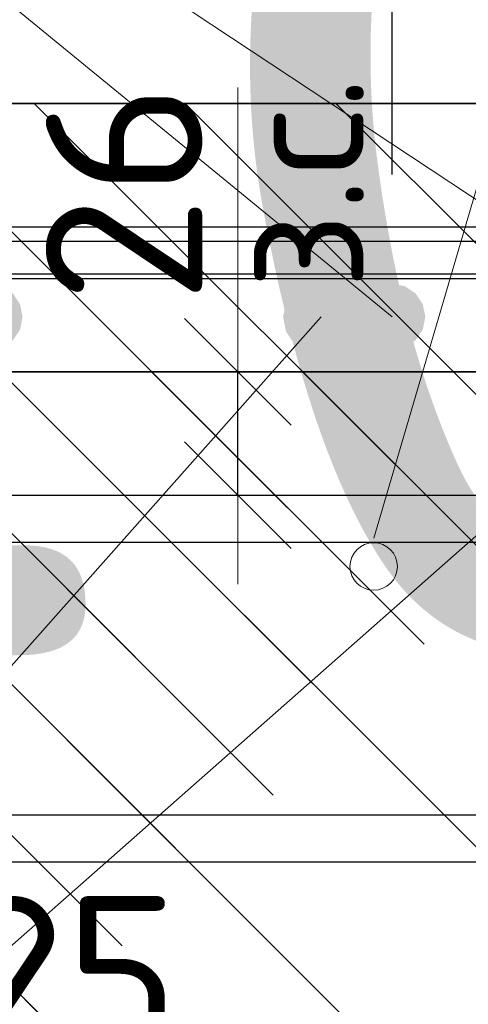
# Model space of a CAD drawing. Header units: metres. Extents: x -38 to 107, y -15 to 21.
# Tile 111 of 167: x 72.3561 to 72.4507, y 5.4731 to 5.6808. Entities that reach past the tile are written whole.
import ezdxf

# ---------------------------------------------------------------- set-up
doc = ezdxf.new("R2010")
doc.units = ezdxf.units.M
doc.header["$PDMODE"] = 65
for name, color, linetype, lineweight in [('XR$3$Арм. стержнями верхней зоны', 180, 'Continuous', 35), ('XR$3$Арм. стержнями нижней зоны', 180, 'Continuous', 35), ('XR$3$Арм.стержн. Арматура края', 96, 'Continuous', 35), ('XR$3$Арм.стержн. Доп. арматура', 180, 'Continuous', 35), ('XR$3$Арм.стержн. Хомут', 240, 'Continuous', 35), ('XR$3$Арм.стержн.горизонт. 1', 180, 'Continuous', 35), ('XR$3$Размерная линия (1)', 7, 'Continuous', 13), ('XR$3$Размерная линия_ общее', 7, 'Continuous', 13), ('XR$4$Текст_ примечание', 7, 'Continuous', 13), ('XR$5$Арм. стержнями верхней зоны', 180, 'Continuous', 35), ('XR$5$Арм.стержн. Арматура края', 96, 'Continuous', 35), ('XR$5$ВК__отв в полу 1-2 эт', 220, 'Continuous', 25), ('XR$5$Размерная линия (1)', 7, 'Continuous', 13), ('XR$5$Размерная линия_ общее', 7, 'Continuous', 13)]:
    doc.layers.add(name, color=color, linetype=linetype, lineweight=lineweight)
doc.styles.add('ISOCPEUR', font='txt')
doc.dimstyles.new('DIMSTYLE_11', dxfattribs={"dimtxt": 0.033, "dimasz": 0.0375, "dimexe": 0, "dimexo": 0, "dimgap": 0.0165, "dimtad": 2, "dimdec": 0, "dimlfac": 1000, "dimrnd": 1, "dimzin": 12, "dimdsep": 46, "dimtxsty": 'ISOCPEUR', "dimblk1": 'ALL_ML_STRICH', "dimblk2": 'ALL_ML_STRICH', "dimsah": 1, "dimcen": 0, "dimclrd": 7, "dimclre": 256, "dimclrt": 7, "dimadec": 0, "dimazin": 0, "dimtfac": 1, "dimtdec": 0, "dimtix": 1, "dimtmove": 2, "dimatfit": 3, "dimfxl": 0, "dimtvp": 1.2, "dimtzin": 0, "dimlwd": 0, "dimlwe": -3, "dimarcsym": 0})
doc.dimstyles.new('DIMSTYLE_21', dxfattribs={"dimtxt": 0.03, "dimasz": 0.03, "dimexe": 0, "dimexo": 0, "dimgap": 0.015, "dimtad": 2, "dimdec": 0, "dimlfac": 1000, "dimrnd": 5, "dimzin": 12, "dimdsep": 46, "dimtxsty": 'ISOCPEUR', "dimblk1": 'ALL_ML_STRICH', "dimblk2": 'ALL_ML_STRICH', "dimsah": 1, "dimcen": 0, "dimclrd": 7, "dimclre": 256, "dimclrt": 7, "dimadec": 0, "dimazin": 0, "dimtfac": 1, "dimtdec": 0, "dimtix": 1, "dimtmove": 2, "dimatfit": 3, "dimfxl": 0, "dimtvp": 1.2, "dimtzin": 0, "dimlwd": 0, "dimlwe": -3, "dimarcsym": 0})
doc.dimstyles.new('DIMSTYLE_22', dxfattribs={"dimtxt": 0.03, "dimasz": 0.03, "dimexe": 0, "dimexo": 0, "dimgap": 0.015, "dimtad": 2, "dimdec": 0, "dimlfac": 1000, "dimrnd": 5, "dimzin": 12, "dimdsep": 46, "dimtxsty": 'ISOCPEUR', "dimblk1": 'ALL_ML_STRICH', "dimblk2": 'ALL_ML_STRICH', "dimsah": 1, "dimcen": 0, "dimclrd": 7, "dimclre": 256, "dimclrt": 7, "dimadec": 0, "dimazin": 0, "dimtfac": 1, "dimtdec": 0, "dimtix": 1, "dimtmove": 2, "dimatfit": 3, "dimfxl": 0, "dimtzin": 0, "dimlwd": 0, "dimlwe": -3, "dimarcsym": 0})
doc.dimstyles.new('DIMSTYLE_23', dxfattribs={"dimtxt": 0.03, "dimasz": 0.03, "dimexe": 0, "dimexo": 0, "dimgap": 0.015, "dimtad": 2, "dimdec": 0, "dimlfac": 1000, "dimrnd": 5, "dimzin": 12, "dimdsep": 46, "dimtxsty": 'ISOCPEUR', "dimblk1": 'ALL_ML_STRICH', "dimblk2": 'ALL_ML_STRICH', "dimsah": 1, "dimcen": 0, "dimclrd": 7, "dimclre": 256, "dimclrt": 7, "dimadec": 0, "dimazin": 0, "dimtfac": 1, "dimtdec": 0, "dimtix": 1, "dimtmove": 2, "dimatfit": 3, "dimfxl": 0, "dimtvp": 1.2, "dimtzin": 0, "dimlwd": 0, "dimlwe": -3, "dimarcsym": 0})
pattern_1 = [(135, (0, 0), (-0.031819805, -0.031819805), [0.4, -0.05, 0, -0.05]), (135, (-0.01591, -0.01591), (-0.031819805, -0.031819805), [0.8, -0.1, 0.1, -0.1])]

# ---------------------------------------------------------------- blocks, each defined once
blk = doc.blocks.new('ALL_ML_STRICH')
at = {"color": 0, "linetype": 'ByBlock', "lineweight": -2}
for p, q in [((0, -0.5), (0, 0.5)), ((-0.3, -0.3), (0.3, 0.3)), ((-1, 0), (0.5, 0))]:
    blk.add_line(p, q, dxfattribs=at)
blk = doc.blocks.new('*D91')
at = {"layer": 'DEFPOINTS', "color": 7, "linetype": 'Continuous', "lineweight": 13, "transparency": 33554687}
for p in [(72.29474, 5.45544), (72.29474, 5.42045), (72.31974, 5.41545)]:
    blk.add_point(p, dxfattribs=at)
at = {"layer": 'XR$3$Размерная линия_ общее', "color": 253, "linetype": 'Continuous', "lineweight": -2, "true_color": 0xa0a0a0, "transparency": 33554687}
for p, q in [((72.29474, 5.44045), (72.29474, 5.45544)), ((72.31974, 5.43545), (72.31974, 5.45544))]:
    blk.add_line(p, q, dxfattribs=at)
at = {"layer": 'XR$3$Размерная линия_ общее', "color": 7, "linetype": 'Continuous', "lineweight": -2, "transparency": 33554687}
blk.add_line((72.29474, 5.45544), (72.31974, 5.45544), dxfattribs=at)
at = {"layer": 'XR$3$Размерная линия_ общее', "color": 7, "linetype": 'Continuous', "lineweight": 13, "transparency": 33554687, "xscale": 0.0375, "yscale": 0.0375, "zscale": 0.0375, "rotation": 180}
blk.add_blockref('ALL_ML_STRICH', (72.29474, 5.45544), dxfattribs=at)
at = {"layer": 'XR$3$Размерная линия_ общее', "color": 7, "linetype": 'Continuous', "lineweight": 13, "transparency": 33554687, "xscale": 0.0375, "yscale": 0.0375, "zscale": 0.0375}
blk.add_blockref('ALL_ML_STRICH', (72.31974, 5.45544), dxfattribs=at)
at = {"layer": 'XR$3$Размерная линия_ общее', "color": 7, "linetype": 'Continuous', "lineweight": 13, "transparency": 33554687, "insert": (72.36647, 5.47944), "char_height": 0.033, "width": 0.066, "attachment_point": 5, "style": 'ISOCPEUR'}
blk.add_mtext('\\A1;{25}', dxfattribs=at)
at = {"layer": 'XR$3$Размерная линия_ общее', "color": 7, "linetype": 'Continuous', "lineweight": 13, "transparency": 33554687, "insert": (72.33952, 5.45523), "char_height": 0.027, "width": 0.00135, "attachment_point": 1, "line_spacing_factor": 0.60241, "style": 'ISOCPEUR'}
blk.add_mtext('з.с.', dxfattribs=at)
blk = doc.blocks.new('*D149')
at = {"layer": 'DEFPOINTS', "color": 7, "linetype": 'Continuous', "lineweight": 13, "transparency": 33554687}
for p in [(72.2947, 5.74681), (72.2947, 5.66307), (72.3497, 5.62807)]:
    blk.add_point(p, dxfattribs=at)
at = {"layer": 'XR$3$Размерная линия (1)', "color": 9, "linetype": 'Continuous', "lineweight": -2, "true_color": 0xc7c7c7, "transparency": 33554687}
for p, q in [((72.2947, 5.68307), (72.2947, 5.74681)), ((72.3497, 5.64807), (72.3497, 5.74681))]:
    blk.add_line(p, q, dxfattribs=at)
at = {"layer": 'XR$3$Размерная линия (1)', "color": 7, "linetype": 'Continuous', "lineweight": -2, "transparency": 33554687}
blk.add_line((72.2947, 5.74681), (72.3497, 5.74681), dxfattribs=at)
at = {"layer": 'XR$3$Размерная линия (1)', "color": 7, "linetype": 'Continuous', "lineweight": 13, "transparency": 33554687, "xscale": 0.03, "yscale": 0.03, "zscale": 0.03, "rotation": 180}
blk.add_blockref('ALL_ML_STRICH', (72.2947, 5.74681), dxfattribs=at)
at = {"layer": 'XR$3$Размерная линия (1)', "color": 7, "linetype": 'Continuous', "lineweight": 13, "transparency": 33554687, "xscale": 0.03, "yscale": 0.03, "zscale": 0.03}
blk.add_blockref('ALL_ML_STRICH', (72.3497, 5.74681), dxfattribs=at)
at = {"layer": 'XR$3$Размерная линия (1)', "color": 7, "linetype": 'Continuous', "lineweight": 13, "transparency": 33554687, "insert": (72.37641, 5.81719), "char_height": 0.03, "width": 0.06, "attachment_point": 5, "style": 'ISOCPEUR'}
blk.add_mtext('\\A1;{55}', dxfattribs=at)
blk = doc.blocks.new('*D150')
at = {"layer": 'DEFPOINTS', "color": 7, "linetype": 'Continuous', "lineweight": 13, "transparency": 33554687}
for p in [(72.3497, 5.74681), (72.3497, 5.62807), (72.43463, 5.62807)]:
    blk.add_point(p, dxfattribs=at)
at = {"layer": 'XR$3$Размерная линия (1)', "color": 9, "linetype": 'Continuous', "lineweight": -2, "true_color": 0xc7c7c7, "transparency": 33554687}
for p, q in [((72.3497, 5.64807), (72.3497, 5.74681)), ((72.43463, 5.64807), (72.43463, 5.74681))]:
    blk.add_line(p, q, dxfattribs=at)
at = {"layer": 'XR$3$Размерная линия (1)', "color": 7, "linetype": 'Continuous', "lineweight": -2, "transparency": 33554687}
blk.add_line((72.3497, 5.74681), (72.43463, 5.74681), dxfattribs=at)
at = {"layer": 'XR$3$Размерная линия (1)', "color": 7, "linetype": 'Continuous', "lineweight": 13, "transparency": 33554687, "xscale": 0.03, "yscale": 0.03, "zscale": 0.03, "rotation": 180}
blk.add_blockref('ALL_ML_STRICH', (72.3497, 5.74681), dxfattribs=at)
at = {"layer": 'XR$3$Размерная линия (1)', "color": 7, "linetype": 'Continuous', "lineweight": 13, "transparency": 33554687, "xscale": 0.03, "yscale": 0.03, "zscale": 0.03}
blk.add_blockref('ALL_ML_STRICH', (72.43463, 5.74681), dxfattribs=at)
at = {"layer": 'XR$3$Размерная линия (1)', "color": 7, "linetype": 'Continuous', "lineweight": 13, "transparency": 33554687, "insert": (72.39366, 5.76931), "char_height": 0.03, "width": 0.06, "attachment_point": 5, "style": 'ISOCPEUR'}
blk.add_mtext('\\A1;{85}', dxfattribs=at)
blk = doc.blocks.new('*D151')
at = {"layer": 'DEFPOINTS', "color": 7, "linetype": 'Continuous', "lineweight": 13, "transparency": 33554687}
for p in [(72.43463, 5.74681), (72.43463, 5.62807), (72.4897, 5.62807)]:
    blk.add_point(p, dxfattribs=at)
at = {"layer": 'XR$3$Размерная линия (1)', "color": 9, "linetype": 'Continuous', "lineweight": -2, "true_color": 0xc7c7c7, "transparency": 33554687}
for p, q in [((72.43463, 5.64807), (72.43463, 5.74681)), ((72.4897, 5.64807), (72.4897, 5.74681))]:
    blk.add_line(p, q, dxfattribs=at)
at = {"layer": 'XR$3$Размерная линия (1)', "color": 7, "linetype": 'Continuous', "lineweight": -2, "transparency": 33554687}
blk.add_line((72.43463, 5.74681), (72.4897, 5.74681), dxfattribs=at)
at = {"layer": 'XR$3$Размерная линия (1)', "color": 7, "linetype": 'Continuous', "lineweight": 13, "transparency": 33554687, "xscale": 0.03, "yscale": 0.03, "zscale": 0.03, "rotation": 180}
blk.add_blockref('ALL_ML_STRICH', (72.43463, 5.74681), dxfattribs=at)
at = {"layer": 'XR$3$Размерная линия (1)', "color": 7, "linetype": 'Continuous', "lineweight": 13, "transparency": 33554687, "xscale": 0.03, "yscale": 0.03, "zscale": 0.03}
blk.add_blockref('ALL_ML_STRICH', (72.4897, 5.74681), dxfattribs=at)
at = {"layer": 'XR$3$Размерная линия (1)', "color": 7, "linetype": 'Continuous', "lineweight": 13, "transparency": 33554687, "insert": (72.53632, 5.76949), "char_height": 0.03, "width": 0.06, "attachment_point": 5, "style": 'ISOCPEUR'}
blk.add_mtext('\\A1;{55}', dxfattribs=at)
blk = doc.blocks.new('*D826')
at = {"layer": 'DEFPOINTS', "color": 7, "linetype": 'Continuous', "lineweight": 13, "transparency": 33554687}
for p in [(72.27066, 5.69355), (72.27066, 5.57148), (72.32574, 5.57148)]:
    blk.add_point(p, dxfattribs=at)
at = {"layer": 'XR$5$Размерная линия (1)', "color": 9, "linetype": 'Continuous', "lineweight": -2, "true_color": 0xc7c7c7, "transparency": 33554687}
for p, q in [((72.27066, 5.59148), (72.27066, 5.69355)), ((72.32574, 5.59148), (72.32574, 5.69355))]:
    blk.add_line(p, q, dxfattribs=at)
at = {"layer": 'XR$5$Размерная линия (1)', "color": 7, "linetype": 'Continuous', "lineweight": -2, "transparency": 33554687}
blk.add_line((72.27066, 5.69355), (72.32574, 5.69355), dxfattribs=at)
at = {"layer": 'XR$5$Размерная линия (1)', "color": 7, "linetype": 'Continuous', "lineweight": 13, "transparency": 33554687, "xscale": 0.03, "yscale": 0.03, "zscale": 0.03, "rotation": 180}
blk.add_blockref('ALL_ML_STRICH', (72.27066, 5.69355), dxfattribs=at)
at = {"layer": 'XR$5$Размерная линия (1)', "color": 7, "linetype": 'Continuous', "lineweight": 13, "transparency": 33554687, "xscale": 0.03, "yscale": 0.03, "zscale": 0.03}
blk.add_blockref('ALL_ML_STRICH', (72.32574, 5.69355), dxfattribs=at)
at = {"layer": 'XR$5$Размерная линия (1)', "color": 7, "linetype": 'Continuous', "lineweight": 13, "transparency": 33554687, "insert": (72.36426, 5.71675), "char_height": 0.03, "width": 0.06, "attachment_point": 5, "style": 'ISOCPEUR'}
blk.add_mtext('\\A1;{55}', dxfattribs=at)
blk = doc.blocks.new('*D966')
at = {"layer": 'DEFPOINTS', "color": 7, "linetype": 'Continuous', "lineweight": 13, "transparency": 33554687}
for p in [(72.36212, 5.60648), (72.36212, 5.58048), (72.40211, 5.58048)]:
    blk.add_point(p, dxfattribs=at)
at = {"layer": 'XR$5$Размерная линия_ общее', "color": 253, "linetype": 'Continuous', "lineweight": -2, "true_color": 0xa0a0a0, "transparency": 33554687}
for p, q in [((72.38212, 5.60648), (72.40211, 5.60648)), ((72.38212, 5.58048), (72.40211, 5.58048))]:
    blk.add_line(p, q, dxfattribs=at)
at = {"layer": 'XR$5$Размерная линия_ общее', "color": 7, "linetype": 'Continuous', "lineweight": -2, "transparency": 33554687}
blk.add_line((72.40211, 5.58048), (72.40211, 5.60648), dxfattribs=at)
at = {"layer": 'XR$5$Размерная линия_ общее', "color": 7, "linetype": 'Continuous', "lineweight": 13, "transparency": 33554687, "xscale": 0.0375, "yscale": 0.0375, "zscale": 0.0375}
for p, rotation in [((72.40211, 5.60648), 90), ((72.40211, 5.58048), 270)]:
    blk.add_blockref('ALL_ML_STRICH', p, dxfattribs=dict(at, rotation=rotation))
at = {"layer": 'XR$5$Размерная линия_ общее', "color": 7, "linetype": 'Continuous', "lineweight": 13, "transparency": 33554687, "insert": (72.40164, 5.62384), "char_height": 0.027, "width": 0.00135, "attachment_point": 1, "rotation": 90, "line_spacing_factor": 0.60241, "style": 'ISOCPEUR'}
blk.add_mtext('з.с.', dxfattribs=at)
at = {"layer": 'XR$5$Размерная линия_ общее', "color": 7, "linetype": 'Continuous', "lineweight": 13, "transparency": 33554687, "insert": (72.37811, 5.64421), "char_height": 0.033, "width": 0.066, "attachment_point": 5, "rotation": 90, "style": 'ISOCPEUR'}
blk.add_mtext('\\A1;{26}', dxfattribs=at)

msp = doc.modelspace()

# ---------------------------------------------------------------- hatches: boundary and pattern name
at = {"linetype": 'Continuous', "lineweight": 25, "transparency": 33554687}
h = msp.add_hatch(dxfattribs=at)
h.set_pattern_fill('__________540', scale=0.015, style=0, pattern_type=2)
h.set_pattern_definition(pattern_1)
h.paths.add_polyline_path([(72.5447, 5.66307), (72.2947, 5.66307), (72.2947, 5.36307), (72.5447, 5.36307)], flags=0)
h = msp.add_hatch(dxfattribs=at)
h.set_pattern_fill('__________540', scale=0.015, style=0, pattern_type=2)
h.set_pattern_definition(pattern_1)
h.paths.add_polyline_path([(72.38074, 5.60648), (72.13074, 5.60648), (72.13074, 5.30648), (72.38074, 5.30648)], flags=0)
at = {"linetype": 'Continuous', "lineweight": 13, "transparency": 33554687}
h = msp.add_hatch(dxfattribs=at)
h.set_pattern_fill('__________540', scale=0.015, style=0, pattern_type=2)
h.set_pattern_definition(pattern_1)
h.paths.add_polyline_path([(72.38074, 5.60648), (72.38074, 5.40648), (72.56291, 5.40648), (72.56291, 5.60648)], flags=0)
at = {"layer": 'XR$3$Арм.стержн. Доп. арматура', "linetype": 'Continuous', "lineweight": 50, "transparency": 33554687}
for points in [[(72.3567, 5.61807), (72.35617, 5.62075), (72.35465, 5.62302), (72.35238, 5.62453), (72.3497, 5.62507), (72.34702, 5.62453), (72.34475, 5.62302), (72.34324, 5.62075), (72.3427, 5.61807), (72.34324, 5.61539), (72.34475, 5.61312), (72.34702, 5.6116), (72.3497, 5.61107), (72.35238, 5.6116), (72.35465, 5.61312), (72.35617, 5.61539)], [(72.44163, 5.61807), (72.44109, 5.62075), (72.43958, 5.62302), (72.43731, 5.62453), (72.43463, 5.62507), (72.43195, 5.62453), (72.42968, 5.62302), (72.42816, 5.62075), (72.42763, 5.61807), (72.42816, 5.61539), (72.42968, 5.61312), (72.43195, 5.6116), (72.43463, 5.61107), (72.43731, 5.6116), (72.43958, 5.61312), (72.44109, 5.61539)]]:
    msp.add_hatch(color=7, dxfattribs=at).paths.add_polyline_path(points)
at = {"layer": 'XR$3$Арм.стержн.горизонт. 1', "linetype": 'Continuous', "lineweight": 50, "transparency": 33554687}
msp.add_hatch(color=7, dxfattribs=at).paths.add_polyline_path([(72.42763, 5.61807), (72.42702, 5.62113), (72.42528, 5.62372), (72.42269, 5.62546), (72.41963, 5.62607), (72.41657, 5.62546), (72.41397, 5.62372), (72.41224, 5.62113), (72.41163, 5.61807), (72.41224, 5.61501), (72.41397, 5.61241), (72.41657, 5.61068), (72.41963, 5.61007), (72.42269, 5.61068), (72.42528, 5.61241), (72.42702, 5.61501)])

# ---------------------------------------------------------------- linework, layer by layer
at = {"color": 7, "linetype": 'Continuous', "lineweight": 13, "transparency": 33554687}
msp.add_line((72.40211, 5.60648), (72.40211, 5.66648), dxfattribs=at)
at = {"color": 7, "linetype": 'Continuous', "lineweight": 35, "transparency": 33554687}
for p, q in [((72.5447, 5.66307), (72.2947, 5.66307)), ((72.38074, 5.60648), (72.13074, 5.60648)), ((72.56291, 5.60648), (72.38074, 5.60648))]:
    msp.add_line(p, q, dxfattribs=at)
at = {"color": 7, "linetype": 'Continuous', "lineweight": 13, "transparency": 33554687}
msp.add_circle((72.43074, 5.56543), 0.005, dxfattribs=at)
at = {"layer": 'XR$3$Арм. стержнями верхней зоны', "color": 4, "linetype": 'Continuous', "lineweight": 25, "transparency": 33554687}
msp.add_lwpolyline([(72.3197, 5.63707), (72.69355, 5.63707), (72.69355, 5.62707), (72.3197, 5.62707), (72.3197, 5.63707)], dxfattribs=at)
at = {"layer": 'XR$3$Арм. стержнями нижней зоны', "color": 4, "linetype": 'Continuous', "lineweight": 25, "transparency": 33554687}
msp.add_lwpolyline([(72.3197, 5.51307), (72.69355, 5.51307), (72.69355, 5.50307), (72.3197, 5.50307), (72.3197, 5.51307)], dxfattribs=at)
at = {"layer": 'XR$3$Арм.стержн. Арматура края', "color": 4, "linetype": 'Continuous', "lineweight": 25, "transparency": 33554687}
for points in [[(72.69355, 5.50307), (72.35299, 5.50307), (72.34689, 5.50392), (72.34054, 5.50601), (72.3347, 5.50928), (72.32988, 5.5133), (72.32586, 5.51812), (72.32259, 5.52396), (72.32049, 5.53031), (72.31965, 5.53641), (72.31965, 5.60372), (72.32049, 5.60982), (72.32259, 5.61617), (72.32586, 5.62202), (72.32988, 5.62683), (72.3347, 5.63085), (72.34054, 5.63412), (72.34689, 5.63622), (72.35299, 5.63707), (72.69355, 5.63707)], [(72.69355, 5.62707), (72.35368, 5.62707), (72.34916, 5.62644), (72.34459, 5.62493), (72.34039, 5.62258), (72.33698, 5.61973), (72.33413, 5.61632), (72.33178, 5.61213), (72.33027, 5.60755), (72.32965, 5.60303), (72.32965, 5.53711), (72.33027, 5.53259), (72.33178, 5.52801), (72.33413, 5.52381), (72.33698, 5.5204), (72.34039, 5.51755), (72.34459, 5.5152), (72.34916, 5.5137), (72.35368, 5.51307), (72.69355, 5.51307)]]:
    msp.add_lwpolyline(points, dxfattribs=at)
at = {"layer": 'XR$3$Арм.стержн. Доп. арматура', "color": 7, "linetype": 'Continuous', "lineweight": 13, "transparency": 33554687}
for q in [(72.4897, 5.61807), (72.43463, 5.61807)]:
    msp.add_line((72.20264, 5.80808), q, dxfattribs=at)
at = {"layer": 'XR$3$Арм.стержн. Хомут', "color": 40, "linetype": 'Continuous', "lineweight": 25, "transparency": 33554687}
for points in [[(72.31966, 5.41474), (72.31966, 5.60739), (72.32034, 5.61227), (72.32202, 5.61735), (72.32464, 5.62203), (72.32785, 5.62588), (72.3317, 5.62909), (72.33638, 5.63171), (72.34146, 5.63339), (72.34634, 5.63407), (72.49303, 5.63407), (72.49791, 5.63339), (72.50299, 5.63171), (72.50766, 5.62909), (72.51151, 5.62588), (72.51473, 5.62203), (72.51735, 5.61735), (72.51902, 5.61227), (72.5197, 5.60739), (72.5197, 5.41474)], [(72.31966, 5.41474), (72.31966, 5.60739), (72.32034, 5.61227), (72.32202, 5.61735), (72.32464, 5.62203), (72.32785, 5.62588), (72.3317, 5.62909), (72.33638, 5.63171), (72.34146, 5.63339), (72.34634, 5.63407), (72.49303, 5.63407), (72.49791, 5.63339), (72.50299, 5.63171), (72.50766, 5.62909), (72.51151, 5.62588), (72.51473, 5.62203), (72.51735, 5.61735), (72.51902, 5.61227), (72.5197, 5.60739), (72.5197, 5.41474)], [(72.31966, 5.41474), (72.31966, 5.60739), (72.32034, 5.61227), (72.32202, 5.61735), (72.32464, 5.62203), (72.32785, 5.62588), (72.3317, 5.62909), (72.33638, 5.63171), (72.34146, 5.63339), (72.34634, 5.63407), (72.49303, 5.63407), (72.49791, 5.63339), (72.50299, 5.63171), (72.50766, 5.62909), (72.51151, 5.62588), (72.51473, 5.62203), (72.51735, 5.61735), (72.51902, 5.61227), (72.5197, 5.60739), (72.5197, 5.41474)], [(72.5117, 5.4153), (72.5117, 5.60684), (72.5112, 5.61045), (72.50999, 5.61411), (72.50811, 5.61747), (72.50583, 5.6202), (72.5031, 5.62248), (72.49975, 5.62436), (72.49609, 5.62556), (72.49247, 5.62607), (72.3469, 5.62607), (72.34328, 5.62556), (72.33962, 5.62436), (72.33626, 5.62248), (72.33353, 5.6202), (72.33125, 5.61747), (72.32937, 5.61411), (72.32817, 5.61045), (72.32766, 5.60684), (72.32766, 5.4153)], [(72.5117, 5.4153), (72.5117, 5.60684), (72.5112, 5.61045), (72.50999, 5.61411), (72.50811, 5.61747), (72.50583, 5.6202), (72.5031, 5.62248), (72.49975, 5.62436), (72.49609, 5.62556), (72.49247, 5.62607), (72.3469, 5.62607), (72.34328, 5.62556), (72.33962, 5.62436), (72.33626, 5.62248), (72.33353, 5.6202), (72.33125, 5.61747), (72.32937, 5.61411), (72.32817, 5.61045), (72.32766, 5.60684), (72.32766, 5.4153)], [(72.5117, 5.4153), (72.5117, 5.60684), (72.5112, 5.61045), (72.50999, 5.61411), (72.50811, 5.61747), (72.50583, 5.6202), (72.5031, 5.62248), (72.49975, 5.62436), (72.49609, 5.62556), (72.49247, 5.62607), (72.3469, 5.62607), (72.34328, 5.62556), (72.33962, 5.62436), (72.33626, 5.62248), (72.33353, 5.6202), (72.33125, 5.61747), (72.32937, 5.61411), (72.32817, 5.61045), (72.32766, 5.60684), (72.32766, 5.4153)]]:
    msp.add_lwpolyline(points, dxfattribs=at)
at = {"layer": 'XR$3$Арм.стержн.горизонт. 1', "color": 7, "linetype": 'Continuous', "lineweight": 13, "transparency": 33554687}
for q in [(72.41963, 5.61807), (72.5047, 5.61807)]:
    msp.add_line((72.11391, 5.27357), q, dxfattribs=at)
at = {"layer": 'XR$5$Арм. стержнями верхней зоны', "color": 4, "linetype": 'Continuous', "lineweight": 25, "transparency": 33554687}
msp.add_lwpolyline([(72.15574, 5.58048), (72.56791, 5.58048), (72.56791, 5.57048), (72.15574, 5.57048), (72.15574, 5.58048)], dxfattribs=at)
at = {"layer": 'XR$5$Арм.стержн. Арматура края', "color": 4, "linetype": 'Continuous', "lineweight": 25, "transparency": 33554687}
msp.add_lwpolyline([(72.1843, 5.58048), (72.56791, 5.58048), (72.56791, 5.57048), (72.185, 5.57048)], dxfattribs=at)
at = {"layer": 'XR$5$ВК__отв в полу 1-2 эт', "color": 7, "linetype": 'Continuous', "lineweight": 13, "transparency": 33554687}
msp.add_line((72.43074, 5.57143), (72.49122, 5.77742), dxfattribs=at)

# ---------------------------------------------------------------- texts
at = {"layer": 'XR$4$Текст_ примечание', "color": 7, "linetype": 'Continuous', "lineweight": 35, "transparency": 33554687, "insert": (70.35063, 5.54671), "char_height": 0.25, "width": 2.7437149, "attachment_point": 7, "style": 'ISOCPEUR'}
msp.add_mtext('\\W0.96;ГОСТ 34028-2016', dxfattribs=at)

# ---------------------------------------------------------------- dimensions: what is measured, and where the dimension line sits
at = {"layer": 'XR$3$Размерная линия (1)', "color": 7, "linetype": 'Continuous', "lineweight": 13, "transparency": 33554687}
for base, p1, p2, dimstyle, picture, middle in [((72.3497, 5.74681), (72.2947, 5.68307), (72.3497, 5.64807), 'DIMSTYLE_21', '*D149', (72.37641, 5.81719)), ((72.43463, 5.74681), (72.3497, 5.64807), (72.43463, 5.64807), 'DIMSTYLE_22', '*D150', (72.39366, 5.76931)), ((72.4897, 5.74681), (72.43463, 5.64807), (72.4897, 5.64807), 'DIMSTYLE_23', '*D151', (72.53632, 5.76949))]:
    dim = msp.add_linear_dim(base=base, p1=p1, p2=p2, dimstyle=dimstyle, override={"dimpost": '<>', "dimclrd": 7, "dimclre": 9, "dimclrt": 7, "dimlwd": 0, "dimlwe": 65533}, dxfattribs=at)
    dim.commit()
    dim.dimension.update_dxf_attribs({"geometry": picture, "text_midpoint": middle, "dimtype": 160})
at = {"layer": 'XR$3$Размерная линия_ общее', "color": 7, "linetype": 'Continuous', "lineweight": 13, "transparency": 33554687}
dim = msp.add_linear_dim(base=(72.31974, 5.45544), p1=(72.29474, 5.44045), p2=(72.31974, 5.43545), text='<>\\Xз.с.', dimstyle='DIMSTYLE_11', override={"dimpost": '<>', "dimclrd": 7, "dimclre": 253, "dimclrt": 7, "dimlwd": 0, "dimlwe": 65533}, dxfattribs=at)
dim.commit()
dim.dimension.update_dxf_attribs({"geometry": '*D91', "text_midpoint": (72.36647, 5.47944), "dimtype": 160})
at = {"layer": 'XR$5$Размерная линия (1)', "color": 7, "linetype": 'Continuous', "lineweight": 13, "transparency": 33554687}
dim = msp.add_linear_dim(base=(72.32574, 5.69355), p1=(72.27066, 5.59148), p2=(72.32574, 5.59148), dimstyle='DIMSTYLE_23', override={"dimpost": '<>', "dimclrd": 7, "dimclre": 9, "dimclrt": 7, "dimlwd": 0, "dimlwe": 65533}, dxfattribs=at)
dim.commit()
dim.dimension.update_dxf_attribs({"geometry": '*D826', "text_midpoint": (72.36426, 5.71675), "dimtype": 160})
at = {"layer": 'XR$5$Размерная линия_ общее', "color": 7, "linetype": 'Continuous', "lineweight": 13, "transparency": 33554687}
dim = msp.add_linear_dim(base=(72.40211, 5.60648), p1=(72.38212, 5.58048), p2=(72.38212, 5.60648), angle=90, text='<>\\Xз.с.', dimstyle='DIMSTYLE_11', override={"dimpost": '<>', "dimclrd": 7, "dimclre": 253, "dimclrt": 7, "dimlwd": 0, "dimlwe": 65533}, dxfattribs=at)
dim.commit()
dim.dimension.update_dxf_attribs({"geometry": '*D966', "text_midpoint": (72.37811, 5.64421), "dimtype": 160})

doc.saveas('drawing.dxf')
